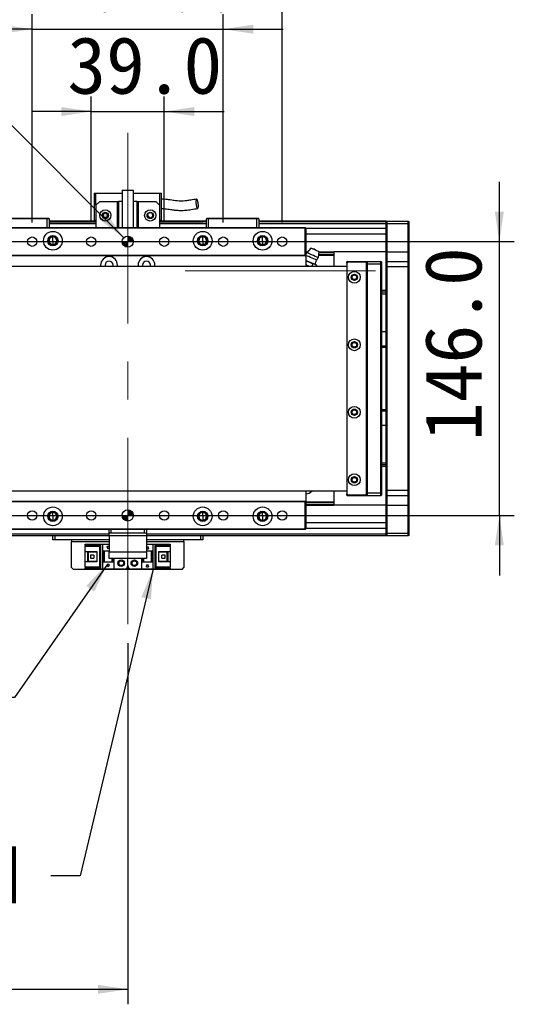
# Model space of a CAD drawing. Header units: millimetres. Extents: x 40 to 3320, y 40 to 2336.
# Tile 12 of 14: x 2129 to 2393, y 1526 to 2051. Entities that reach past the tile are written whole.
import ezdxf

# ---------------------------------------------------------------- set-up
doc = ezdxf.new("R2010")
doc.units = ezdxf.units.MM
doc.header["$LTSCALE"] = 8
doc.linetypes.add('CENTERX2', pattern=[20.32, 12.7, -2.54, 2.54, -2.54])
doc.layers.add('DIMNS', color=7, linetype='Continuous')
doc.styles.add('SLDTEXTSTYLE7', font='txt')
doc.styles.add('SLDTEXTSTYLE8', font='txt', dxfattribs={"bigfont": 'bigfont'})
doc.dimstyles.new('SLDDIMSTYLE0', dxfattribs={"dimtxt": 30.4, "dimasz": 16, "dimexe": 0, "dimexo": 0.0625, "dimgap": 7.6, "dimtad": 2, "dimdec": 1, "dimrnd": 1e-09, "dimzin": 4, "dimdsep": 46, "dimtxsty": 'SLDTEXTSTYLE7', "dimsah": 1, "dimcen": 0.09, "dimadec": 0, "dimazin": 1, "dimtfac": 1, "dimtdec": 1, "dimtmove": 0, "dimatfit": 0, "dimfxl": 0, "dimfrac": 2, "dimtolj": 1, "dimtzin": 12, "dimarcsym": 0})
doc.dimstyles.new('SLDDIMSTYLE1', dxfattribs={"dimtxt": 30.4, "dimasz": 16, "dimexe": 0, "dimexo": 0.0625, "dimgap": 7.6, "dimtad": 0, "dimtih": 1, "dimtoh": 1, "dimdec": 1, "dimrnd": 1e-09, "dimzin": 4, "dimdsep": 46, "dimtxsty": 'SLDTEXTSTYLE7', "dimsah": 1, "dimcen": 0, "dimadec": 0, "dimazin": 1, "dimtfac": 1, "dimtdec": 1, "dimtofl": 0, "dimtmove": 0, "dimatfit": 3, "dimfxl": 0, "dimfrac": 2, "dimtolj": 1, "dimtzin": 12, "dimarcsym": 0})
doc.dimstyles.new('SLDDIMSTYLE3', dxfattribs={"dimtxt": 30.4, "dimasz": 16, "dimexe": 0, "dimexo": 0.0625, "dimgap": 7.6, "dimtad": 2, "dimdec": 1, "dimrnd": 1e-09, "dimzin": 4, "dimdsep": 46, "dimtxsty": 'SLDTEXTSTYLE7', "dimsah": 1, "dimcen": 0.09, "dimadec": 0, "dimazin": 1, "dimtfac": 1, "dimtdec": 1, "dimtofl": 0, "dimtmove": 0, "dimatfit": 3, "dimfxl": 0, "dimfrac": 2, "dimtolj": 1, "dimtzin": 12, "dimarcsym": 0})
doc.dimstyles.new('SLDDIMSTYLE4', dxfattribs={"dimtxt": 0.18, "dimasz": 16, "dimexe": 0, "dimexo": 0.0625, "dimgap": 0, "dimtad": 0, "dimtih": 1, "dimtoh": 1, "dimdec": 0, "dimrnd": 1e-09, "dimzin": 0, "dimdsep": 46, "dimtxsty": 'Standard', "dimsah": 1, "dimcen": 0.09, "dimadec": 0, "dimazin": 0, "dimtfac": 16, "dimtdec": 0, "dimtofl": 0, "dimtmove": 0, "dimatfit": 3, "dimfxl": 0, "dimfrac": 2, "dimtolj": 1, "dimtzin": 0, "dimarcsym": 0})

# ---------------------------------------------------------------- blocks, each defined once
blk = doc.blocks.new('_D_3')
at = {"layer": 'DIMNS'}
for p, q in [((2385.37, 1932.5), (2385.37, 1964.5)), ((479.6, 1932.5), (2393.37, 1932.5)), ((2385.37, 1786.5), (2385.37, 1932.5)), ((479.6, 1786.5), (2393.37, 1786.5)), ((2385.37, 1786.5), (2385.37, 1754.5))]:
    blk.add_line(p, q, dxfattribs=at)
for points in [[(2385.37, 1932.5), (2387.77, 1948.5), (2382.97, 1948.5)], [(2385.37, 1786.5), (2382.97, 1770.5), (2387.77, 1770.5)]]:
    blk.add_solid(points, dxfattribs=at)
at = {"layer": 'DIMNS', "insert": (2345.48, 1826.14), "char_height": 30.4, "attachment_point": 1, "rotation": 90, "style": 'SLDTEXTSTYLE7'}
blk.add_mtext('146.0', dxfattribs=at)
blk = doc.blocks.new('_D_5')
at = {"layer": 'DIMNS'}
for p, q in [((2167.44, 1942.66), (2167.44, 2009.91)), ((2206.44, 1942.66), (2206.44, 2009.91)), ((2167.44, 2001.91), (2135.44, 2001.91)), ((2167.44, 2001.91), (2206.44, 2001.91)), ((2206.44, 2001.91), (2238.44, 2001.91))]:
    blk.add_line(p, q, dxfattribs=at)
for points in [[(2167.44, 2001.91), (2151.44, 2004.31), (2151.44, 1999.51)], [(2206.44, 2001.91), (2222.44, 1999.51), (2222.44, 2004.31)]]:
    blk.add_solid(points, dxfattribs=at)
at = {"layer": 'DIMNS', "insert": (2154.66, 2041.8), "char_height": 30.4, "attachment_point": 1, "style": 'SLDTEXTSTYLE7'}
blk.add_mtext('39.0', dxfattribs=at)
blk = doc.blocks.new('_D_6')
at = {"layer": 'DIMNS'}
for p, q in [((2135.94, 1942.66), (2135.94, 2053.84)), ((2237.94, 1942.66), (2237.94, 2053.84)), ((2135.94, 2045.84), (2103.94, 2045.84)), ((2135.94, 2045.84), (2237.94, 2045.84)), ((2237.94, 2045.84), (2269.94, 2045.84))]:
    blk.add_line(p, q, dxfattribs=at)
for points in [[(2135.94, 2045.84), (2119.94, 2048.24), (2119.94, 2043.44)], [(2237.94, 2045.84), (2253.94, 2043.44), (2253.94, 2048.24)]]:
    blk.add_solid(points, dxfattribs=at)
at = {"layer": 'DIMNS', "insert": (2143.69, 2085.73), "char_height": 30.4, "attachment_point": 1, "style": 'SLDTEXTSTYLE7'}
blk.add_mtext('102.0', dxfattribs=at)
blk = doc.blocks.new('_D_7')
at = {"layer": 'DIMNS'}
for p, q in [((2104.44, 1942.66), (2104.44, 2096)), ((2269.44, 1942.66), (2269.44, 2096)), ((2104.44, 2088), (2269.44, 2088))]:
    blk.add_line(p, q, dxfattribs=at)
for points in [[(2104.44, 2088), (2120.44, 2085.6), (2120.44, 2090.4)], [(2269.44, 2088), (2253.44, 2090.4), (2253.44, 2085.6)]]:
    blk.add_solid(points, dxfattribs=at)
at = {"layer": 'DIMNS', "insert": (2143.69, 2127.89), "char_height": 30.4, "attachment_point": 1, "style": 'SLDTEXTSTYLE7'}
blk.add_mtext('165.0', dxfattribs=at)
blk = doc.blocks.new('SW_SYMBOL_HOLE_DEPTH')
at = {"layer": 'DIMNS', "color": 0}
for p, q in [((0, 7000), (6400, 7000)), ((3200, 7000), (3200, 600)), ((800, 4440), (3200, 600)), ((5600, 4440), (3200, 600))]:
    blk.add_line(p, q, dxfattribs=at)
blk = doc.blocks.new('_D_8')
at = {"layer": 'DIMNS'}
for p, q in [((2092.95, 2026.5), (2060.95, 2026.5)), ((2184.82, 1934.62), (2092.95, 2026.5))]:
    blk.add_line(p, q, dxfattribs=at)
blk.add_solid([(2184.82, 1934.62), (2175.21, 1947.63), (2171.81, 1944.24)], dxfattribs=at)
at = {"layer": 'DIMNS', "xscale": 0.004985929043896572, "yscale": 0.004985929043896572, "zscale": 0.004985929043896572}
blk.add_blockref('SW_SYMBOL_HOLE_DEPTH', (1963.5, 2006.25), dxfattribs=at)
at = {"layer": 'DIMNS', "char_height": 30.4, "attachment_point": 1, "style": 'SLDTEXTSTYLE7'}
for s, insert in [('2×', (1762.93, 2041.69)), ('%%c', (1812.67, 2041.39)), ('6.0', (1859.64, 2041.69)), ('H7', (1912.58, 2041.69)), ('8.0', (2008, 2041.69))]:
    blk.add_mtext(s, dxfattribs=dict(at, insert=insert))
blk = doc.blocks.new('_D_10')
at = {"layer": 'DIMNS'}
for p, q in [((386.94, 1718.34), (386.94, 1525.7)), ((2186.94, 1718.34), (2186.94, 1525.7)), ((386.94, 1533.7), (2186.94, 1533.7))]:
    blk.add_line(p, q, dxfattribs=at)
for points in [[(386.94, 1533.7), (402.94, 1531.3), (402.94, 1536.1)], [(2186.94, 1533.7), (2170.94, 1536.1), (2170.94, 1531.3)]]:
    blk.add_solid(points, dxfattribs=at)
at = {"layer": 'DIMNS', "insert": (1230.53, 1573.59), "char_height": 30.4, "attachment_point": 1, "style": 'SLDTEXTSTYLE7'}
blk.add_mtext('1800.0', dxfattribs=at)
blk = doc.blocks.new('SW_NOTE_4')
at = {"layer": 'DIMNS', "color": 0, "char_height": 30.4, "attachment_point": 2}
for s, insert, style in [('光电负限位', (-230.41, 55.97), 'SLDTEXTSTYLE8'), ('NEGATIVE LIMIT SWITCH', (-233.24, 15.78), 'SLDTEXTSTYLE7')]:
    blk.add_mtext(s, dxfattribs=dict(at, insert=insert, style=style))
blk = doc.blocks.new('SW_DOWELSYMBOL_2')
at = {"linetype": 'Continuous', "lineweight": 18}
h = blk.add_hatch(color=0, dxfattribs=at)
edge = h.paths.add_edge_path(flags=0)
edge.add_arc((0, 0), 3, 180, 270)
edge.add_line((0, -3), (0, 0))
edge.add_line((0, 0), (-3, 0))
h = blk.add_hatch(color=0, dxfattribs=at)
edge = h.paths.add_edge_path(flags=0)
edge.add_arc((0, 0), 3, 0, 90)
edge.add_line((0, 3), (0, 0))
edge.add_line((0, 0), (3, 0))
at = {"layer": 'DIMNS', "color": 0}
blk.add_circle((0, 0), 3, dxfattribs=at)
blk = doc.blocks.new('SW_DOWELSYMBOL_3')
at = {"linetype": 'Continuous', "lineweight": 18}
h = blk.add_hatch(color=0, dxfattribs=at)
edge = h.paths.add_edge_path(flags=0)
edge.add_arc((0, 0), 3, 180, 270)
edge.add_line((0, -3), (0, 0))
edge.add_line((0, 0), (-3, 0))
h = blk.add_hatch(color=0, dxfattribs=at)
edge = h.paths.add_edge_path(flags=0)
edge.add_arc((0, 0), 3, 0, 90)
edge.add_line((0, 3), (0, 0))
edge.add_line((0, 0), (3, 0))
at = {"layer": 'DIMNS', "color": 0}
blk.add_circle((0, 0), 3, dxfattribs=at)

msp = doc.modelspace()

# ---------------------------------------------------------------- linework, layer by layer
at = {"color": 7, "linetype": 'Continuous', "lineweight": 25}
for p, q in [((2183.94, 1960), (2183.94, 1940)), ((2183.94, 1960), (2189.94, 1960)), ((2189.94, 1940), (2189.94, 1960)), ((2168.94, 1958.4), (2169.94, 1958.4)), ((2168.94, 1958.4), (2168.94, 1944)), ((2169.94, 1952), (2169.94, 1958.4)), ((2169.94, 1958.4), (2183.94, 1958.4)), ((2171.94, 1954), (2169.94, 1952)), ((2171.94, 1954), (2181.44, 1954)), ((2181.44, 1940), (2181.44, 1954)), ((2181.44, 1954), (2181.94, 1954)), ((2181.94, 1954), (2181.94, 1940)), ((2183.94, 1954), (2181.94, 1954)), ((2189.94, 1958.4), (2203.94, 1958.4)), ((2191.94, 1954), (2189.94, 1954)), ((2191.94, 1940), (2191.94, 1954)), ((2191.94, 1954), (2192.44, 1954)), ((2192.44, 1954), (2192.44, 1940)), ((2192.44, 1954), (2201.94, 1954)), ((2203.94, 1952), (2201.94, 1954)), ((2203.94, 1958.4), (2204.94, 1958.4)), ((2203.94, 1958.4), (2203.94, 1952)), ((2204.94, 1944), (2204.94, 1958.4)), ((2169.94, 1952), (2169.94, 1940)), ((2203.94, 1952), (2203.94, 1940)), ((2143.94, 1944.7), (2117.94, 1944.7)), ((2118.07, 1945), (2143.82, 1945)), ((2143.82, 1945), (2144.64, 1945)), ((2143.94, 1944.7), (2143.82, 1945)), ((2144.94, 1944.7), (2143.94, 1944.7)), ((2143.94, 1940), (2143.94, 1944.7)), ((2144.64, 1945), (2144.94, 1944.7)), ((2144.94, 1944.7), (2144.94, 1940)), ((2169.94, 1943.5), (2144.94, 1943.5)), ((2144.94, 1943.3), (2169.94, 1943.3)), ((2168.94, 1944), (2169.94, 1944)), ((2203.94, 1944), (2204.94, 1944)), ((2228.94, 1943.5), (2203.94, 1943.5)), ((2203.94, 1943.3), (2226.94, 1943.3)), ((2226.94, 1943.3), (2226.94, 1943.1)), ((2228.94, 1944.7), (2229.24, 1945)), ((2229.94, 1944.7), (2228.94, 1944.7)), ((2228.94, 1940), (2228.94, 1944.7)), ((2229.24, 1945), (2230.07, 1945)), ((2229.94, 1944.7), (2230.07, 1945)), ((2255.94, 1944.7), (2229.94, 1944.7)), ((2229.94, 1944.7), (2229.94, 1940)), ((2230.07, 1945), (2255.82, 1945)), ((2255.94, 1944.7), (2255.82, 1945)), ((2255.82, 1945), (2256.64, 1945)), ((2256.94, 1944.7), (2255.94, 1944.7)), ((2255.94, 1940), (2255.94, 1944.7)), ((2256.64, 1945), (2256.94, 1944.7)), ((2256.94, 1944.7), (2256.94, 1940)), ((2324.94, 1943.5), (2256.94, 1943.5)), ((2324.94, 1943.2), (2325.24, 1943.5)), ((2324.94, 1943.5), (2324.94, 1943.2)), ((2325.24, 1943.5), (2325.24, 1942)), ((2325.24, 1943.5), (2336.64, 1943.5)), ((2336.64, 1942), (2336.64, 1943.5)), ((2336.64, 1943.5), (2336.94, 1943.2)), ((2092.24, 1940), (2281.64, 1940)), ((2281.64, 1939.7), (2092.24, 1939.7)), ((2144.94, 1943.1), (2169.94, 1943.1)), ((2169.94, 1943), (2144.94, 1943)), ((2169.94, 1942), (2144.94, 1942)), ((2203.94, 1943.1), (2226.94, 1943.1)), ((2228.94, 1943), (2203.94, 1943)), ((2228.94, 1942), (2203.94, 1942)), ((2226.94, 1943), (2226.94, 1943.1)), ((2324.94, 1943), (2256.94, 1943)), ((2324.94, 1942), (2256.94, 1942)), ((2281.64, 1939.7), (2281.64, 1940)), ((2281.64, 1940), (2281.94, 1939.7)), ((2281.64, 1925.3), (2281.64, 1939.7)), ((2281.64, 1939.7), (2281.94, 1939.7)), ((2281.94, 1939.7), (2281.94, 1925.3)), ((2324.94, 1939.5), (2281.94, 1939.5)), ((2324.94, 1942), (2324.94, 1943.2)), ((2324.94, 1942), (2325.24, 1942)), ((2324.94, 1927), (2324.94, 1942)), ((2336.64, 1942), (2325.24, 1942)), ((2325.24, 1942), (2325.24, 1927)), ((2336.64, 1942), (2336.94, 1942)), ((2336.64, 1927), (2336.64, 1942)), ((2336.94, 1943.2), (2336.94, 1942)), ((2336.94, 1942), (2336.94, 1927)), ((2146.94, 1935.07), (2146.94, 1935.5)), ((2146.94, 1933), (2146.94, 1935.07)), ((2146.94, 1933), (2146.94, 1930.93)), ((2226.94, 1935.07), (2226.94, 1935.5)), ((2226.94, 1933), (2226.94, 1935.07)), ((2226.94, 1933), (2226.94, 1930.93)), ((2258.94, 1935.07), (2258.94, 1935.5)), ((2258.94, 1933), (2258.94, 1935.07)), ((2258.94, 1933), (2258.94, 1930.93)), ((2146.94, 1930.93), (2146.94, 1930.5)), ((2226.94, 1930.93), (2226.94, 1930.5)), ((2258.94, 1930.93), (2258.94, 1930.5)), ((2284.62, 1929.08), (2282.53, 1926.59)), ((2092.24, 1925.3), (2281.64, 1925.3)), ((2281.64, 1925), (2092.24, 1925)), ((2281.64, 1925.3), (2281.94, 1925.3)), ((2281.64, 1925), (2281.64, 1925.3)), ((2281.64, 1925), (2281.94, 1925.3)), ((2281.94, 1927), (2282.87, 1927)), ((2281.94, 1926.69), (2282.62, 1926.69)), ((2281.94, 1925.61), (2282.25, 1925.61)), ((2281.94, 1925.3), (2281.94, 1919.5)), ((2281.94, 1925.3), (2282.23, 1925.3)), ((2281.94, 1924.5), (2282.22, 1925.1)), ((2282.09, 1922.28), (2281.94, 1921.94)), ((2282.09, 1922.28), (2284.01, 1921.62)), ((2288.94, 1927.24), (2288.61, 1924.02)), ((2288.74, 1925.3), (2296.94, 1925.3)), ((2288.77, 1925.61), (2296.94, 1925.61)), ((2288.89, 1926.69), (2296.94, 1926.69)), ((2288.92, 1927), (2296.94, 1927)), ((2296.94, 1927), (2296.94, 1926.69)), ((2324.94, 1927), (2296.94, 1927)), ((2296.94, 1926.69), (2296.94, 1925.61)), ((2296.94, 1925.61), (2296.94, 1925.3)), ((2296.94, 1925.3), (2296.94, 1919.5)), ((2324.94, 1927), (2325.24, 1927)), ((2324.94, 1921.7), (2324.94, 1927)), ((2325.24, 1927), (2325.24, 1922)), ((2325.24, 1927), (2336.64, 1927)), ((2336.64, 1922), (2336.64, 1927)), ((2336.64, 1927), (2336.94, 1927)), ((2336.94, 1927), (2336.94, 1921.7)), ((269.94, 1919.5), (2303.94, 1919.5)), ((2172.44, 1920), (2172.44, 1919.5)), ((2174.84, 1920), (2174.84, 1919.5)), ((2179.04, 1919.5), (2179.04, 1920)), ((2181.44, 1919.5), (2181.44, 1920)), ((2192.44, 1920), (2192.44, 1919.5)), ((2194.84, 1920), (2194.84, 1919.5)), ((2199.04, 1919.5), (2199.04, 1920)), ((2201.44, 1919.5), (2201.44, 1920)), ((2281.94, 1920.33), (2283.19, 1919.69)), ((2283.19, 1919.69), (2283.74, 1919.5)), ((2284.01, 1921.62), (2285.81, 1920.7)), ((2285.81, 1920.7), (2285.3, 1919.5)), ((2286.8, 1920.44), (2285.81, 1920.7)), ((2287.67, 1919.91), (2286.8, 1920.44)), ((2287.68, 1919.91), (2287.23, 1920.26)), ((2287.67, 1919.91), (2287.5, 1919.5)), ((2304.24, 1922), (2303.94, 1921.7)), ((2304.24, 1921.7), (2303.94, 1921.7)), ((2303.94, 1921), (2303.94, 1921.7)), ((2304.44, 1921.5), (2303.94, 1921)), ((2303.94, 1921), (2303.94, 1798)), ((2304.24, 1921.7), (2304.24, 1922)), ((2304.24, 1922), (2314.94, 1922)), ((2314.94, 1921.7), (2304.24, 1921.7)), ((2304.24, 1921.7), (2304.24, 1921.3)), ((2313.94, 1921.5), (2304.44, 1921.5)), ((2314.44, 1921), (2313.94, 1921.5)), ((2314.44, 1798), (2314.44, 1921)), ((2314.94, 1920.5), (2314.94, 1922)), ((2314.94, 1922), (2322.14, 1922)), ((2322.14, 1920.5), (2314.94, 1920.5)), ((2314.94, 1798.5), (2314.94, 1920.5)), ((2322.14, 1920.5), (2322.14, 1922)), ((2322.44, 1921.7), (2322.14, 1922)), ((2322.44, 1920.5), (2322.14, 1920.5)), ((2322.14, 1798.5), (2322.14, 1920.5)), ((2322.44, 1921.7), (2322.44, 1920.5)), ((2322.44, 1920.5), (2322.44, 1798.5)), ((2325.24, 1922), (2324.94, 1921.7)), ((2324.94, 1919), (2324.94, 1921.7)), ((2325.24, 1919), (2324.94, 1919)), ((2324.94, 1800), (2324.94, 1919)), ((2325.24, 1922), (2325.24, 1919)), ((2325.24, 1922), (2336.64, 1922)), ((2336.64, 1919), (2325.24, 1919)), ((2325.24, 1919), (2325.24, 1800)), ((2336.64, 1919), (2336.64, 1922)), ((2336.64, 1922), (2336.94, 1921.7)), ((2336.64, 1919), (2336.94, 1919)), ((2336.64, 1800), (2336.64, 1919)), ((2336.94, 1921.7), (2336.94, 1919)), ((2336.94, 1919), (2336.94, 1800)), ((2324.94, 1906.5), (2322.44, 1906.5)), ((2324.94, 1904.5), (2322.44, 1904.5)), ((2322.44, 1884.5), (2324.94, 1884.5)), ((2322.44, 1877), (2324.94, 1877)), ((2324.94, 1876), (2322.44, 1876)), ((2322.44, 1843), (2324.94, 1843)), ((2324.94, 1842), (2322.44, 1842)), ((2324.94, 1834.5), (2322.44, 1834.5)), ((2322.44, 1814.5), (2324.94, 1814.5)), ((2324.94, 1812.5), (2322.44, 1812.5)), ((2303.94, 1799.5), (269.94, 1799.5)), ((2281.94, 1799.5), (2281.94, 1793.7)), ((2281.94, 1798), (2282.06, 1798)), ((2296.94, 1799.5), (2296.94, 1793.7)), ((2303.94, 1798), (2304.44, 1797.5)), ((2303.94, 1797.3), (2303.94, 1798)), ((2303.94, 1797.3), (2304.24, 1797.3)), ((2303.94, 1797.3), (2304.24, 1797)), ((2304.24, 1797.7), (2304.24, 1797.3)), ((2304.24, 1797.3), (2314.94, 1797.3)), ((2304.24, 1797), (2304.24, 1797.3)), ((2314.94, 1797), (2304.24, 1797)), ((2304.44, 1797.5), (2313.94, 1797.5)), ((2313.94, 1797.5), (2314.44, 1798)), ((2314.94, 1798.5), (2322.14, 1798.5)), ((2314.94, 1797), (2314.94, 1798.5)), ((2322.14, 1797), (2314.94, 1797)), ((2322.44, 1798.5), (2322.14, 1798.5)), ((2322.14, 1797), (2322.14, 1798.5)), ((2322.44, 1797.3), (2322.14, 1797)), ((2322.44, 1798.5), (2322.44, 1797.3)), ((2325.24, 1800), (2324.94, 1800)), ((2324.94, 1797.3), (2324.94, 1800)), ((2325.24, 1797), (2324.94, 1797.3)), ((2324.94, 1792), (2324.94, 1797.3)), ((2325.24, 1800), (2336.64, 1800)), ((2325.24, 1800), (2325.24, 1797)), ((2336.64, 1797), (2325.24, 1797)), ((2325.24, 1797), (2325.24, 1792)), ((2336.64, 1800), (2336.94, 1800)), ((2336.64, 1797), (2336.64, 1800)), ((2336.64, 1797), (2336.94, 1797.3)), ((2336.64, 1792), (2336.64, 1797)), ((2336.94, 1800), (2336.94, 1797.3)), ((2336.94, 1797.3), (2336.94, 1792)), ((2092.24, 1794), (2281.64, 1794)), ((2281.64, 1793.7), (2092.24, 1793.7)), ((2281.64, 1794), (2281.64, 1793.7)), ((2281.94, 1793.7), (2281.64, 1794)), ((2281.94, 1793.7), (2281.64, 1793.7)), ((2281.64, 1779.3), (2281.64, 1793.7)), ((2281.94, 1793.7), (2281.94, 1779.3)), ((2281.94, 1793.7), (2296.94, 1793.7)), ((2281.94, 1793.39), (2296.94, 1793.39)), ((2281.94, 1792.31), (2296.94, 1792.31)), ((2281.94, 1792), (2296.94, 1792)), ((2296.94, 1793.7), (2296.94, 1793.39)), ((2296.94, 1793.39), (2296.94, 1792.31)), ((2296.94, 1792.31), (2296.94, 1792)), ((2324.94, 1792), (2296.94, 1792)), ((2325.24, 1792), (2324.94, 1792)), ((2324.94, 1777), (2324.94, 1792)), ((2325.24, 1792), (2336.64, 1792)), ((2325.24, 1792), (2325.24, 1777)), ((2336.94, 1792), (2336.64, 1792)), ((2336.64, 1777), (2336.64, 1792)), ((2336.94, 1792), (2336.94, 1777)), ((2146.94, 1788.07), (2146.94, 1788.5)), ((2146.94, 1786), (2146.94, 1788.07)), ((2146.94, 1786), (2146.94, 1783.93)), ((2226.94, 1788.07), (2226.94, 1788.5)), ((2226.94, 1786), (2226.94, 1788.07)), ((2226.94, 1786), (2226.94, 1783.93)), ((2258.94, 1788.07), (2258.94, 1788.5)), ((2258.94, 1786), (2258.94, 1788.07)), ((2258.94, 1786), (2258.94, 1783.93)), ((2146.94, 1783.93), (2146.94, 1783.5)), ((2226.94, 1783.93), (2226.94, 1783.5)), ((2258.94, 1783.93), (2258.94, 1783.5)), ((2092.24, 1779.3), (2281.64, 1779.3)), ((2281.64, 1779), (2092.24, 1779)), ((2176.94, 1775.5), (2124.94, 1775.5)), ((2146.94, 1773.5), (2146.94, 1775.5)), ((2147.94, 1775.5), (2147.94, 1773.5)), ((2176.94, 1777), (2176.94, 1779)), ((2177.94, 1777), (2176.94, 1777)), ((2176.94, 1775.5), (2176.94, 1777)), ((2196.94, 1775.5), (2176.94, 1775.5)), ((2176.94, 1775.5), (2176.94, 1767)), ((2177.94, 1779), (2177.94, 1777)), ((2195.94, 1777), (2177.94, 1777)), ((2195.94, 1777), (2195.94, 1779)), ((2196.94, 1777), (2195.94, 1777)), ((2196.94, 1779), (2196.94, 1777)), ((2196.94, 1777), (2196.94, 1775.5)), ((2196.94, 1775.5), (2196.94, 1767)), ((2324.94, 1775.5), (2196.94, 1775.5)), ((2225.94, 1773.5), (2225.94, 1775.5)), ((2226.94, 1775.5), (2226.94, 1773.5)), ((2281.94, 1779.3), (2281.64, 1779.3)), ((2281.94, 1779.3), (2281.64, 1779)), ((2281.64, 1779.3), (2281.64, 1779)), ((2324.94, 1779.49), (2281.94, 1779.49)), ((2325.24, 1777), (2324.94, 1777)), ((2324.94, 1775.8), (2324.94, 1777)), ((2325.24, 1775.5), (2324.94, 1775.8)), ((2324.94, 1775.8), (2324.94, 1775.5)), ((2325.24, 1777), (2336.64, 1777)), ((2325.24, 1777), (2325.24, 1775.5)), ((2336.64, 1775.5), (2325.24, 1775.5)), ((2336.94, 1777), (2336.64, 1777)), ((2336.64, 1775.5), (2336.64, 1777)), ((2336.94, 1775.8), (2336.64, 1775.5)), ((2336.94, 1777), (2336.94, 1775.8)), ((2147.94, 1773.5), (2146.94, 1773.5)), ((2176.94, 1773.5), (2147.94, 1773.5)), ((2156.94, 1773.5), (2156.94, 1772.5)), ((2156.94, 1758.7), (2156.94, 1772.5)), ((2164.24, 1770.4), (2164.24, 1771.2)), ((2164.24, 1771.2), (2173.44, 1771.2)), ((2164.24, 1770.4), (2164.24, 1769.9)), ((2172.54, 1770.4), (2164.24, 1770.4)), ((2172.04, 1769.9), (2172.54, 1770.4)), ((2172.54, 1758.6), (2172.54, 1770.4)), ((2173.44, 1771.2), (2173.44, 1767.5)), ((2173.44, 1771.2), (2176.94, 1771.2)), ((2176.04, 1770.1), (2176.84, 1770.1)), ((2176.04, 1769.7), (2176.04, 1770.1)), ((2176.84, 1770.1), (2176.84, 1769.7)), ((2225.94, 1773.5), (2196.94, 1773.5)), ((2196.94, 1771.2), (2200.44, 1771.2)), ((2196.94, 1769.1), (2197.44, 1770.1)), ((2197.44, 1770.1), (2198.04, 1768.9)), ((2200.44, 1767.5), (2200.44, 1771.2)), ((2200.44, 1771.2), (2209.64, 1771.2)), ((2209.64, 1770.4), (2201.34, 1770.4)), ((2201.34, 1770.4), (2201.84, 1769.9)), ((2201.34, 1770.4), (2201.34, 1758.6)), ((2209.64, 1771.2), (2209.64, 1770.4)), ((2209.64, 1769.9), (2209.64, 1770.4)), ((2216.94, 1772.5), (2216.94, 1773.5)), ((2216.94, 1772.5), (2216.94, 1758.7)), ((2226.94, 1773.5), (2225.94, 1773.5)), ((2172.04, 1769.9), (2164.24, 1769.9)), ((2164.24, 1767.3), (2164.24, 1769.9)), ((2164.24, 1767.3), (2170.44, 1767.3)), ((2164.24, 1761.7), (2164.24, 1767.3)), ((2165.54, 1761.7), (2165.54, 1767.3)), ((2166.04, 1766.95), (2166.04, 1767.3)), ((2170.44, 1766.95), (2166.04, 1766.95)), ((2166.04, 1762.05), (2166.04, 1766.95)), ((2167, 1765.3), (2167, 1763.7)), ((2168.84, 1765.3), (2167, 1765.3)), ((2168.84, 1765.3), (2168.84, 1763.7)), ((2170.44, 1767.3), (2170.44, 1761.7)), ((2172.04, 1759.1), (2172.04, 1769.9)), ((2173.44, 1767.5), (2176.94, 1767.5)), ((2173.44, 1767.5), (2173.44, 1761.5)), ((2173.94, 1767.5), (2173.94, 1761.5)), ((2174.24, 1767.5), (2174.24, 1761.5)), ((2175.84, 1769.7), (2176.04, 1769.7)), ((2176.44, 1768.5), (2175.84, 1769.7)), ((2176.94, 1769.5), (2176.44, 1768.5)), ((2176.84, 1769.7), (2176.94, 1769.7)), ((2176.94, 1767), (2196.94, 1767)), ((2176.94, 1763.5), (2176.94, 1767)), ((2197.04, 1768.9), (2196.94, 1768.9)), ((2196.94, 1767.5), (2200.44, 1767.5)), ((2196.94, 1767), (2196.94, 1763.5)), ((2197.04, 1768.5), (2197.04, 1768.9)), ((2197.84, 1768.5), (2197.04, 1768.5)), ((2197.84, 1768.9), (2197.84, 1768.5)), ((2198.04, 1768.9), (2197.84, 1768.9)), ((2199.64, 1761.5), (2199.64, 1767.5)), ((2199.94, 1761.5), (2199.94, 1767.5)), ((2200.44, 1761.5), (2200.44, 1767.5)), ((2201.84, 1769.9), (2201.84, 1759.1)), ((2209.64, 1769.9), (2201.84, 1769.9)), ((2203.44, 1767.3), (2209.64, 1767.3)), ((2203.44, 1761.7), (2203.44, 1767.3)), ((2207.84, 1766.95), (2203.44, 1766.95)), ((2205.04, 1763.7), (2205.04, 1765.3)), ((2206.88, 1765.3), (2205.04, 1765.3)), ((2206.88, 1763.7), (2206.88, 1765.3)), ((2207.84, 1767.3), (2207.84, 1766.95)), ((2207.84, 1766.95), (2207.84, 1762.05)), ((2208.34, 1767.3), (2208.34, 1761.7)), ((2209.64, 1769.9), (2209.64, 1767.3)), ((2209.64, 1767.3), (2209.64, 1761.7)), ((2164.24, 1759.1), (2164.24, 1761.7)), ((2170.44, 1761.7), (2164.24, 1761.7)), ((2166.04, 1761.7), (2166.04, 1762.05)), ((2166.04, 1762.05), (2170.44, 1762.05)), ((2167, 1763.7), (2168.84, 1763.7)), ((2173.44, 1761.5), (2173.44, 1757.8)), ((2179.44, 1761.5), (2173.44, 1761.5)), ((2175.84, 1760.1), (2176.04, 1760.1)), ((2176.44, 1758.9), (2175.84, 1760.1)), ((2176.04, 1760.5), (2176.84, 1760.5)), ((2176.04, 1760.1), (2176.04, 1760.5)), ((2177.04, 1760.1), (2176.44, 1758.9)), ((2176.84, 1760.5), (2176.84, 1760.1)), ((2176.84, 1760.1), (2177.04, 1760.1)), ((2196.94, 1763.5), (2176.94, 1763.5)), ((2178.64, 1761.5), (2178.64, 1763.5)), ((2178.94, 1761.5), (2178.94, 1763.5)), ((2179.44, 1763.5), (2179.44, 1761.5)), ((2179.44, 1761.5), (2179.44, 1757.8)), ((2186.94, 1759.8), (2186.94, 1763.5)), ((2194.44, 1761.5), (2194.44, 1763.5)), ((2194.44, 1757.8), (2194.44, 1761.5)), ((2200.44, 1761.5), (2194.44, 1761.5)), ((2194.94, 1763.5), (2194.94, 1761.5)), ((2195.24, 1763.5), (2195.24, 1761.5)), ((2196.84, 1759.3), (2197.44, 1760.5)), ((2197.44, 1760.5), (2198.04, 1759.3)), ((2200.44, 1757.8), (2200.44, 1761.5)), ((2203.44, 1762.05), (2207.84, 1762.05)), ((2209.64, 1761.7), (2203.44, 1761.7)), ((2205.04, 1763.7), (2206.88, 1763.7)), ((2207.84, 1762.05), (2207.84, 1761.7)), ((2209.64, 1761.7), (2209.64, 1759.1)), ((2156.94, 1758.7), (2157.94, 1757.7)), ((2215.94, 1757.7), (2157.94, 1757.7)), ((2164.24, 1759.1), (2172.04, 1759.1)), ((2164.24, 1759.1), (2164.24, 1758.6)), ((2164.24, 1758.6), (2172.54, 1758.6)), ((2164.24, 1757.8), (2164.24, 1758.6)), ((2173.44, 1757.8), (2164.24, 1757.8)), ((2172.54, 1758.6), (2172.04, 1759.1)), ((2179.44, 1757.8), (2173.44, 1757.8)), ((2184.94, 1757.8), (2179.44, 1757.8)), ((2194.44, 1757.8), (2188.94, 1757.8)), ((2200.44, 1757.8), (2194.44, 1757.8)), ((2197.04, 1759.3), (2196.84, 1759.3)), ((2197.04, 1758.9), (2197.04, 1759.3)), ((2197.84, 1758.9), (2197.04, 1758.9)), ((2197.84, 1759.3), (2197.84, 1758.9)), ((2198.04, 1759.3), (2197.84, 1759.3)), ((2209.64, 1757.8), (2200.44, 1757.8)), ((2201.84, 1759.1), (2201.34, 1758.6)), ((2201.34, 1758.6), (2209.64, 1758.6)), ((2201.84, 1759.1), (2209.64, 1759.1)), ((2209.64, 1758.6), (2209.64, 1759.1)), ((2209.64, 1758.6), (2209.64, 1757.8)), ((2215.94, 1757.7), (2216.94, 1758.7))]:
    msp.add_line(p, q, dxfattribs=at)
at = {"color": 8, "linetype": 'Continuous', "lineweight": 25}
for p, q in [((2324.94, 1936.5), (2281.94, 1936.5)), ((2324.94, 1905.5), (2322.44, 1905.5)), ((2324.94, 1813.5), (2322.44, 1813.5)), ((2324.94, 1782.49), (2281.94, 1782.49)), ((2176.94, 1776.5), (2124.94, 1776.5)), ((2324.94, 1776.5), (2196.94, 1776.5)), ((2156.94, 1772.5), (2176.94, 1772.5)), ((2196.94, 1772.5), (2216.94, 1772.5))]:
    msp.add_line(p, q, dxfattribs=at)
at = {"color": 7, "linetype": 'Continuous', "lineweight": 25, "flags": 128}
for points in [[(2288.94, 1927.24), (2288.78, 1927.31), (2288.31, 1927.51), (2287.61, 1927.81), (2286.78, 1928.16), (2285.95, 1928.51), (2285.25, 1928.81), (2284.78, 1929.01), (2284.62, 1929.08)], [(2284.01, 1921.62), (2283.59, 1921.8), (2283.17, 1921.98), (2282.77, 1922.15), (2282.4, 1922.31), (2282.05, 1922.46), (2281.94, 1922.5)], [(2287.75, 1922.75), (2287.58, 1922.82), (2287.1, 1923.03), (2286.36, 1923.34), (2285.46, 1923.72), (2284.5, 1924.13), (2283.6, 1924.51), (2282.87, 1924.82), (2282.39, 1925.03), (2282.22, 1925.1)], [(2288.61, 1924.02), (2288.42, 1924.09), (2287.9, 1924.32), (2287.09, 1924.66), (2286.1, 1925.08), (2285.04, 1925.53), (2284.05, 1925.95), (2283.24, 1926.29), (2282.72, 1926.52), (2282.53, 1926.59)], [(2283.19, 1919.69), (2282.77, 1919.87), (2282.35, 1920.04), (2281.95, 1920.21), (2281.94, 1920.22)], [(2283.64, 1919.5), (2283.61, 1919.51), (2283.19, 1919.69)], [(2286.8, 1920.44), (2286.56, 1920.54), (2286.29, 1920.66), (2285.97, 1920.79), (2285.62, 1920.94), (2285.24, 1921.1), (2284.84, 1921.27), (2284.43, 1921.44), (2284.01, 1921.62)], [(2287.23, 1920.26), (2287.22, 1920.26), (2287.2, 1920.27), (2287.17, 1920.28), (2287.12, 1920.3), (2287.06, 1920.33), (2286.98, 1920.36), (2286.9, 1920.4), (2286.8, 1920.44)]]:
    msp.add_lwpolyline(points, dxfattribs=at)
at = {"color": 7, "linetype": 'Continuous', "lineweight": 25}
for centre, radius in [((2174.94, 1946.5), 3), ((2198.94, 1946.5), 3), ((2174.94, 1946.5), 1.7), ((2174.94, 1946.5), 1.6), ((2198.94, 1946.5), 1.7), ((2198.94, 1946.5), 1.6), ((2146.94, 1933), 5), ((2226.94, 1933), 5), ((2258.94, 1933), 5), ((2135.94, 1932.5), 2.5), ((2146.94, 1933), 2.75), ((2167.44, 1932.5), 2.5), ((2186.94, 1932.5), 3), ((2206.44, 1932.5), 2.5), ((2226.94, 1933), 2.75), ((2237.94, 1932.5), 2.5), ((2258.94, 1933), 2.75), ((2269.44, 1932.5), 2.5), ((2307.94, 1913.5), 3.15), ((2307.94, 1913.5), 1.7), ((2307.94, 1913.5), 1.6), ((2307.94, 1913.5), 1.25), ((2307.94, 1877.5), 3.15), ((2307.94, 1877.5), 1.7), ((2307.94, 1877.5), 1.6), ((2307.94, 1877.5), 1.25), ((2307.94, 1841.5), 3.15), ((2307.94, 1841.5), 1.7), ((2307.94, 1841.5), 1.6), ((2307.94, 1841.5), 1.25), ((2307.94, 1805.5), 3.15), ((2307.94, 1805.5), 1.7), ((2307.94, 1805.5), 1.6), ((2307.94, 1805.5), 1.25), ((2146.94, 1786), 5), ((2226.94, 1786), 5), ((2258.94, 1786), 5), ((2135.94, 1786.5), 2.5), ((2146.94, 1786), 2.75), ((2167.44, 1786.5), 2.5), ((2186.94, 1786.5), 3), ((2206.44, 1786.5), 2.5), ((2226.94, 1786), 2.75), ((2237.94, 1786.5), 2.5), ((2258.94, 1786), 2.75), ((2269.44, 1786.5), 2.5), ((2183.44, 1761), 1.75), ((2183.44, 1761), 1.25), ((2190.44, 1761), 1.75), ((2190.44, 1761), 1.25)]:
    msp.add_circle(centre, radius, dxfattribs=at)
for centre, radius, start, end in [((2146.94, 1933), 2.5, 90, 270), ((2146.94, 1933), 2.07, 90, 270), ((2146.94, 1933), 2.5, 270, 90), ((2146.94, 1933), 2.07, 270, 90), ((2226.94, 1933), 2.5, 90, 270), ((2226.94, 1933), 2.07, 90, 270), ((2226.94, 1933), 2.5, 270, 90), ((2226.94, 1933), 2.07, 270, 90), ((2258.94, 1933), 2.5, 90, 270), ((2258.94, 1933), 2.07, 90, 270), ((2258.94, 1933), 2.5, 270, 90), ((2258.94, 1933), 2.07, 270, 90), ((2176.94, 1920), 4.5, 0, 180), ((2196.94, 1920), 4.5, 0, 180), ((2176.94, 1920), 2.1, 0, 180), ((2196.94, 1920), 2.1, 0, 180), ((2282.04, 1802), 4, 270.026, 321.3178), ((2146.94, 1786), 2.5, 90, 270), ((2146.94, 1786), 2.07, 90, 270), ((2146.94, 1786), 2.5, 270, 90), ((2146.94, 1786), 2.07, 270, 90), ((2226.94, 1786), 2.5, 90, 270), ((2226.94, 1786), 2.07, 90, 270), ((2226.94, 1786), 2.5, 270, 90), ((2226.94, 1786), 2.07, 270, 90), ((2258.94, 1786), 2.5, 90, 270), ((2258.94, 1786), 2.07, 90, 270), ((2258.94, 1786), 2.5, 270, 90), ((2258.94, 1786), 2.07, 270, 90), ((2184.94, 1759.8), 2, 270, 0), ((2188.94, 1759.8), 2, 180, 270)]:
    msp.add_arc(centre, radius, start, end, dxfattribs=at)
for points, knots in [([(2223.69, 1955.15), (2222.64, 1954.99), (2220.82, 1954.7), (2218.44, 1954.33), (2216.63, 1954.18), (2215.05, 1954.15), (2213.28, 1954.23), (2211.42, 1954.46), (2209.53, 1954.74), (2208.01, 1954.96), (2206.59, 1955.1), (2205.64, 1955.15), (2205.09, 1955.13), (2204.94, 1955.12)], [0, 0, 0, 0, 0.172819, 0.301206, 0.394507, 0.462196, 0.550301, 0.670438, 0.754268, 0.853133, 0.912496, 0.977885, 1, 1, 1, 1]), ([(2223.3, 1953.99), (2223.33, 1954.24), (2223.38, 1954.74), (2223.56, 1955.14), (2223.78, 1955.18), (2224.02, 1954.9), (2224.23, 1954.39), (2224.42, 1953.7), (2224.56, 1952.89), (2224.64, 1952.05), (2224.64, 1951.27), (2224.57, 1950.65), (2224.43, 1950.26), (2224.23, 1950.17), (2224.03, 1950.28), (2223.84, 1950.62), (2223.67, 1951.15), (2223.52, 1951.89), (2223.41, 1952.63), (2223.33, 1953.18), (2223.3, 1953.44), (2223.29, 1953.52), (2223.29, 1953.54), (2223.29, 1953.62), (2223.29, 1953.77), (2223.3, 1953.91), (2223.3, 1953.99)], [0, 0, 0, 0, 0.0648175, 0.1297792, 0.1897319, 0.2426187, 0.2944133, 0.3462435, 0.3987244, 0.4521999, 0.5066016, 0.5614524, 0.6160518, 0.6697724, 0.727069, 0.7653775, 0.8036912, 0.8589093, 0.914229, 0.9495545, 0.964001, 0.9648509, 0.9657589, 0.9687102, 0.9805283, 1, 1, 1, 1]), ([(2204.94, 1950.11), (2205.31, 1950.13), (2206.2, 1950.17), (2207.57, 1949.99), (2208.99, 1949.79), (2210.26, 1949.6), (2211.37, 1949.45), (2212.32, 1949.34), (2213.56, 1949.23), (2215.39, 1949.16), (2217.99, 1949.26), (2220.99, 1949.67), (2223.13, 1950.02), (2224.26, 1950.21)], [0, 0, 0, 0, 0.056172, 0.135052, 0.209372, 0.275832, 0.33264, 0.378841, 0.421682, 0.522488, 0.656042, 0.81859, 1, 1, 1, 1]), ([(2174.73, 1945.37), (2174.6, 1945.39), (2174.34, 1945.43), (2174.01, 1945.66), (2173.75, 1945.98), (2173.6, 1946.38), (2173.58, 1946.82), (2173.72, 1947.26), (2173.98, 1947.63), (2174.22, 1947.8), (2174.34, 1947.87)], [0, 0, 0, 0, 0.115351, 0.23126, 0.351781, 0.477009, 0.606519, 0.740239, 0.878352, 1, 1, 1, 1]), ([(2174.94, 1945.35), (2174.95, 1945.35), (2175.07, 1945.35), (2175.31, 1945.39), (2175.62, 1945.55), (2175.88, 1945.8), (2176.04, 1946.11), (2176.11, 1946.45), (2176.07, 1946.81), (2175.93, 1947.13), (2175.69, 1947.4), (2175.39, 1947.58), (2175.05, 1947.66), (2174.69, 1947.64), (2174.36, 1947.51), (2174.09, 1947.29), (2173.89, 1947), (2173.79, 1946.66), (2173.79, 1946.31), (2173.9, 1945.97), (2174.11, 1945.68), (2174.39, 1945.46), (2174.62, 1945.4), (2174.73, 1945.37)], [0, 0, 0, 0, 0.0017237, 0.0516363, 0.1015509, 0.1514624, 0.2013754, 0.2512915, 0.3012055, 0.3511171, 0.4010277, 0.4509492, 0.5008624, 0.5507741, 0.6006859, 0.6505996, 0.7005178, 0.7504313, 0.8003431, 0.8502555, 0.9001734, 0.9500824, 1, 1, 1, 1]), ([(2175.55, 1947.87), (2175.68, 1947.78), (2175.95, 1947.6), (2176.21, 1947.17), (2176.32, 1946.7), (2176.26, 1946.23), (2176.05, 1945.82), (2175.72, 1945.53), (2175.4, 1945.4), (2175.21, 1945.38), (2175.16, 1945.37)], [0, 0, 0, 0, 0.140792, 0.288061, 0.430432, 0.567937, 0.700594, 0.828479, 0.951574, 1, 1, 1, 1]), ([(2198.82, 1945.37), (2198.76, 1945.37), (2198.57, 1945.38), (2198.24, 1945.49), (2197.9, 1945.76), (2197.66, 1946.14), (2197.57, 1946.6), (2197.64, 1947.09), (2197.88, 1947.53), (2198.15, 1947.77), (2198.32, 1947.86), (2198.34, 1947.87)], [0, 0, 0, 0, 0.048848, 0.168025, 0.291923, 0.42055, 0.553961, 0.692167, 0.834937, 0.981919, 1, 1, 1, 1]), ([(2198.73, 1945.37), (2198.6, 1945.41), (2198.35, 1945.48), (2198.08, 1945.72), (2197.91, 1945.97), (2197.81, 1946.23), (2197.79, 1946.44), (2197.8, 1946.57), (2197.8, 1946.6), (2197.8, 1946.61), (2197.8, 1946.61), (2197.8, 1946.61), (2197.8, 1946.61), (2197.8, 1946.61)], [0, 0, 0, 0, 0.236929, 0.441711, 0.614236, 0.754504, 0.938081, 0.982966, 0.989786, 0.995208, 0.997552, 0.999766, 1, 1, 1, 1]), ([(2199.16, 1945.37), (2199.3, 1945.39), (2199.58, 1945.44), (2199.93, 1945.7), (2200.18, 1946.04), (2200.3, 1946.45), (2200.29, 1946.88), (2200.15, 1947.28), (2199.9, 1947.64), (2199.67, 1947.79), (2199.55, 1947.87)], [0, 0, 0, 0, 0.124814, 0.249845, 0.374867, 0.499863, 0.624846, 0.749834, 0.874838, 1, 1, 1, 1]), ([(2286.88, 1928.39), (2286.74, 1928.44), (2286.46, 1928.53), (2286.17, 1928.5), (2286.02, 1928.48)], [0, 0, 0, 0, 0.500007, 1, 1, 1, 1]), ([(2286.88, 1928.39), (2287.01, 1928.32), (2287.27, 1928.19), (2287.45, 1927.95), (2287.54, 1927.84)], [0, 0, 0, 0, 0.500003, 1, 1, 1, 1]), ([(2282.22, 1925.1), (2282.21, 1925.36), (2282.2, 1925.88), (2282.42, 1926.36), (2282.53, 1926.59)], [0, 0, 0, 0, 0.500001, 1, 1, 1, 1]), ([(2287.23, 1920.26), (2287.21, 1920.69), (2287.18, 1921.57), (2287.56, 1922.36), (2287.75, 1922.75)], [0, 0, 0, 0, 0.4999951, 1, 1, 1, 1]), ([(2287.75, 1922.75), (2287.94, 1922.93), (2288.33, 1923.28), (2288.51, 1923.77), (2288.61, 1924.02)], [0, 0, 0, 0, 0.50001, 1, 1, 1, 1])]:
    msp.add_open_spline(points, degree=3, knots=knots, dxfattribs=at)
at = {"layer": 'DIMNS', "linetype": 'CENTERX2', "lineweight": 18}
for p, q in [((2186.94, 1990.5), (2186.94, 1728.5)), ((2217.64, 1917), (2332.99, 1917))]:
    msp.add_line(p, q, dxfattribs=at)

# ---------------------------------------------------------------- block references
at = {"layer": 'DIMNS'}
for name, p in [('SW_DOWELSYMBOL_2', (2186.94, 1932.5)), ('SW_DOWELSYMBOL_3', (2186.94, 1786.5)), ('SW_NOTE_4', (2145.83, 1594.23))]:
    msp.add_blockref(name, p, dxfattribs=at)

# ---------------------------------------------------------------- dimensions: what is measured, and where the dimension line sits
for base, p1, p2, dimstyle, picture, middle in [((2269.44, 2088), (2104.44, 1932.5), (2269.44, 1932.5), 'SLDDIMSTYLE0', '_D_7', (2192.12, 2088)), ((2237.94, 2045.84), (2135.94, 1932.5), (2237.94, 1932.5), 'SLDDIMSTYLE0', '_D_6', (2192.12, 2045.84)), ((2206.44, 2001.91), (2167.44, 1932.5), (2206.44, 1932.5), 'SLDDIMSTYLE0', '_D_5', (2192.12, 2001.91)), ((2186.94, 1533.7), (386.94, 1728.5), (2186.94, 1728.5), 'SLDDIMSTYLE3', '_D_10', (1289.93, 1533.7))]:
    dim = msp.add_linear_dim(base=base, p1=p1, p2=p2, dimstyle=dimstyle, dxfattribs=at)
    dim.commit()
    dim.dimension.update_dxf_attribs({"geometry": picture, "text_midpoint": middle, "dimtype": 160})
dim = msp.add_diameter_dim_2p(p1=(2189.07, 1930.38), p2=(2184.82, 1934.62), text='2×<>H7{\\fGDT;x}8.0', dimstyle='SLDDIMSTYLE1', dxfattribs=at)
dim.commit()
dim.dimension.update_dxf_attribs({"geometry": '_D_8', "text_midpoint": (1911.94, 2026.5), "dimtype": 163})
dim = msp.add_linear_dim(base=(2385.37, 1932.5), p1=(469.44, 1786.5), p2=(469.44, 1932.5), angle=90, dimstyle='SLDDIMSTYLE0', dxfattribs=at)
dim.commit()
dim.dimension.update_dxf_attribs({"geometry": '_D_3', "text_midpoint": (2385.37, 1874.57), "dimtype": 160})

# ---------------------------------------------------------------- leaders
for points in [[(2176.04, 1760.5), (2126.43, 1689.42), (2075.63, 1689.42)], [(2200.44, 1757.8), (2161.59, 1594.23), (2145.83, 1594.23)]]:
    msp.add_leader(points, dimstyle='SLDDIMSTYLE4', dxfattribs=at)

doc.saveas('drawing.dxf')
